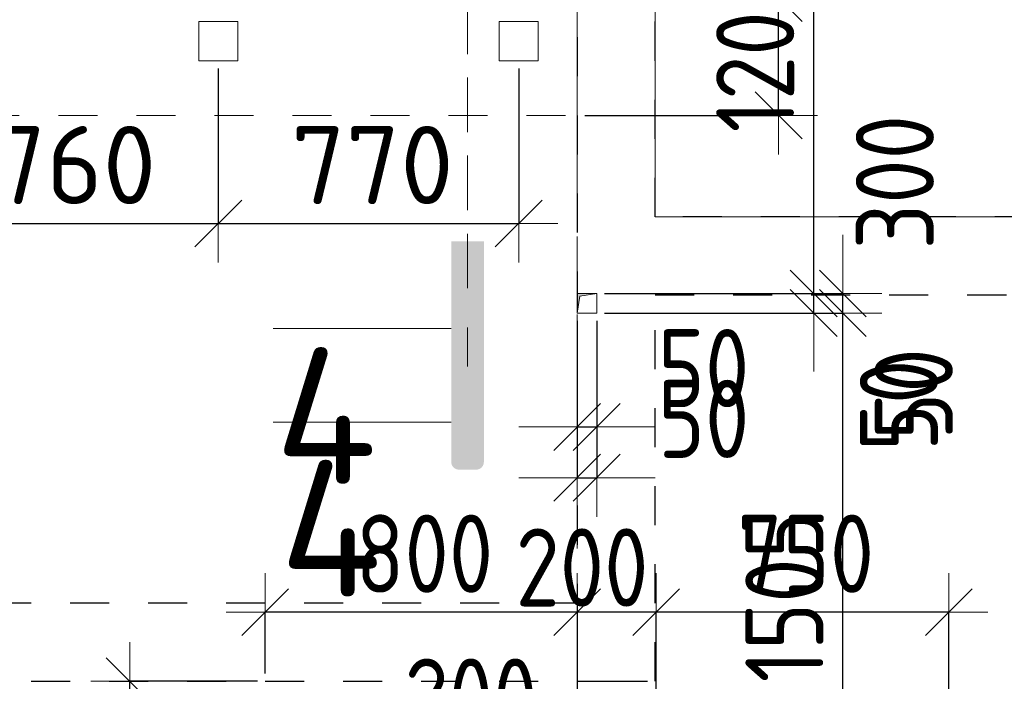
# Model space of a CAD drawing. Header units: metres. Extents: x -38 to 97, y -15 to 21.
# Tile 29 of 139: x 20.25 to 22.77, y 10.6 to 12.29. Entities that reach past the tile are written whole.
import ezdxf

# ---------------------------------------------------------------- set-up
doc = ezdxf.new("R2010")
doc.units = ezdxf.units.M
doc.header["$PDMODE"] = 65
for name, pattern in [('______11', [0.5, 0.4, -0.05, 0, -0.05]), ('______2', [0.054, 0.04, -0.014]), ('______3', [0.1, 0.08, -0.02]), ('______5', [1.1, 0.8, -0.1, 0.1, -0.1]), ('______9', [0.02, 0, -0.02])]:
    doc.linetypes.add(name, pattern=pattern)
for name, color, linetype, lineweight in [('XR$2$Осевая линия (1)', 7, '______5', 13), ('XR$3$Балка (1)', 7, '______3', 13), ('XR$3$Перекрытие (1)', 7, 'Continuous', 35), ('XR$4$Перекрытие_ Сборный элемент', 7, 'Continuous', 35), ('XR$4$Размерная линия (1)', 7, 'Continuous', 13), ('XR$5$Перекрытие_ Сборный элемент', 7, 'Continuous', 35), ('XR$5$Размерная линия (1)', 7, 'Continuous', 13)]:
    doc.layers.add(name, color=color, linetype=linetype, lineweight=lineweight)
doc.layers.add('XR$3$Макрос проема_ отверстия', color=7, linetype='Continuous', lineweight=13, true_color=0x2d2d2d)
doc.layers.add('XR$7$Стена_ бетон несущ.', color=7, linetype='Continuous', lineweight=70, true_color=0xb4b496)
doc.styles.add('ISOCPEUR', font='txt')
doc.dimstyles.new('DIMSTYLE_3', dxfattribs={"dimtxt": 0.2, "dimasz": 0.2, "dimexe": 0, "dimexo": 0, "dimgap": 0.1, "dimtad": 2, "dimdec": 0, "dimlfac": 1000, "dimrnd": 5, "dimzin": 12, "dimdsep": 46, "dimtxsty": 'ISOCPEUR', "dimblk1": 'ALL_ML_STRICH', "dimblk2": 'ALL_ML_STRICH', "dimsah": 1, "dimcen": 0, "dimclrd": 7, "dimclre": 256, "dimclrt": 7, "dimadec": 0, "dimazin": 0, "dimtfac": 1, "dimtdec": 0, "dimtix": 1, "dimtmove": 2, "dimatfit": 3, "dimfxl": 0, "dimtzin": 0, "dimlwd": 0, "dimlwe": -3, "dimarcsym": 0})
doc.dimstyles.new('DIMSTYLE_6', dxfattribs={"dimtxt": 0.2, "dimasz": 0.2, "dimexe": 0, "dimexo": 0, "dimgap": 0.1, "dimtad": 2, "dimdec": 0, "dimlfac": 1000, "dimrnd": 5, "dimzin": 12, "dimdsep": 46, "dimtxsty": 'ISOCPEUR', "dimblk1": 'ALL_ML_STRICH', "dimblk2": 'ALL_ML_STRICH', "dimsah": 1, "dimcen": 0, "dimclrd": 7, "dimclre": 256, "dimclrt": 7, "dimadec": 0, "dimazin": 0, "dimtfac": 1, "dimtdec": 0, "dimtix": 1, "dimtmove": 2, "dimatfit": 3, "dimfxl": 0, "dimtvp": 1.2, "dimtzin": 0, "dimlwd": 0, "dimlwe": -3, "dimarcsym": 0})
doc.dimstyles.new('DIMSTYLE_7', dxfattribs={"dimtxt": 0.2, "dimasz": 0.2, "dimexe": 0, "dimexo": 0, "dimgap": 0.1, "dimtad": 0, "dimdec": 0, "dimlfac": 1000, "dimrnd": 5, "dimzin": 12, "dimdsep": 46, "dimtxsty": 'ISOCPEUR', "dimblk1": 'ALL_ML_STRICH', "dimblk2": 'ALL_ML_STRICH', "dimsah": 1, "dimcen": 0, "dimclrd": 7, "dimclre": 256, "dimclrt": 7, "dimadec": 0, "dimazin": 0, "dimtfac": 1, "dimtdec": 0, "dimtix": 1, "dimtmove": 2, "dimatfit": 3, "dimfxl": 0, "dimtvp": 1.2, "dimtzin": 0, "dimlwd": 0, "dimlwe": -3, "dimarcsym": 0})

# ---------------------------------------------------------------- blocks, each defined once
blk = doc.blocks.new('Отображение проема', base_point=(-1.158, -49.309))
at = {"layer": 'XR$3$Макрос проема_ отверстия', "true_color": 0x000000, "transparency": 33554687}
blk.add_hatch(color=18, dxfattribs=at).paths.add_polyline_path([(-1.158, -50.109), (-1.045, -49.423), (-0.358, -49.309), (-1.158, -49.309)])
at = {"layer": 'XR$3$Макрос проема_ отверстия', "transparency": 33554687}
for p, q in [((-1.158, -50.109), (-1.158, -49.309)), ((-1.158, -49.309), (-0.358, -49.309)), ((-1.158, -50.109), (-1.045, -49.423)), ((-1.045, -49.423), (-0.358, -49.309))]:
    blk.add_line(p, q, dxfattribs=at)
blk = doc.blocks.new('ALL_ML_STRICH')
at = {"color": 0, "linetype": 'ByBlock', "lineweight": -2}
for p, q in [((0, -0.5), (0, 0.5)), ((-0.3, -0.3), (0.3, 0.3)), ((-1, 0), (0.5, 0))]:
    blk.add_line(p, q, dxfattribs=at)
blk = doc.blocks.new('*D355')
at = {"layer": 'DEFPOINTS', "color": 7, "linetype": 'Continuous', "lineweight": 13, "transparency": 33554687}
for p in [(22.0775, 10.4053), (21.8775, 10.0396), (22.0775, 10.0396)]:
    blk.add_point(p, dxfattribs=at)
at = {"layer": 'XR$4$Размерная линия (1)', "color": 9, "linetype": 'Continuous', "lineweight": -2, "true_color": 0xc7c7c7, "transparency": 33554687}
for p, q in [((21.8775, 10.0596), (21.8775, 10.4053)), ((22.0775, 10.0596), (22.0775, 10.4053))]:
    blk.add_line(p, q, dxfattribs=at)
at = {"layer": 'XR$4$Размерная линия (1)', "color": 7, "linetype": 'Continuous', "lineweight": -2, "transparency": 33554687}
blk.add_line((22.0775, 10.4053), (21.8775, 10.4053), dxfattribs=at)
at = {"layer": 'XR$4$Размерная линия (1)', "color": 7, "linetype": 'Continuous', "lineweight": 13, "transparency": 33554687, "xscale": 0.2, "yscale": 0.2, "zscale": 0.2}
for p, rotation in [((21.8775, 10.4053), 180), ((22.0775, 10.4053), 360)]:
    blk.add_blockref('ALL_ML_STRICH', p, dxfattribs=dict(at, rotation=rotation))
at = {"layer": 'XR$4$Размерная линия (1)', "color": 7, "linetype": 'Continuous', "lineweight": 13, "transparency": 33554687, "insert": (21.6923, 10.8916), "char_height": 0.2, "width": 0.5, "attachment_point": 5, "style": 'ISOCPEUR'}
blk.add_mtext('\\W0.83;\\A1;{200}', dxfattribs=at)
blk = doc.blocks.new('*D356')
at = {"layer": 'DEFPOINTS', "color": 7, "linetype": 'Continuous', "lineweight": 13, "transparency": 33554687}
for p in [(21.68, 10.7985), (21.8775, 10.4053), (21.8775, 10.0396)]:
    blk.add_point(p, dxfattribs=at)
at = {"layer": 'XR$4$Размерная линия (1)', "color": 9, "linetype": 'Continuous', "lineweight": -2, "true_color": 0xc7c7c7, "transparency": 33554687}
for p, q in [((21.68, 10.8185), (21.68, 10.4053)), ((21.8775, 10.0596), (21.8775, 10.4053))]:
    blk.add_line(p, q, dxfattribs=at)
at = {"layer": 'XR$4$Размерная линия (1)', "color": 7, "linetype": 'Continuous', "lineweight": -2, "transparency": 33554687}
blk.add_line((21.8775, 10.4053), (21.68, 10.4053), dxfattribs=at)
at = {"layer": 'XR$4$Размерная линия (1)', "color": 7, "linetype": 'Continuous', "lineweight": 13, "transparency": 33554687, "xscale": 0.2, "yscale": 0.2, "zscale": 0.2}
for p, rotation in [((21.68, 10.4053), 180), ((21.8775, 10.4053), 360)]:
    blk.add_blockref('ALL_ML_STRICH', p, dxfattribs=dict(at, rotation=rotation))
at = {"layer": 'XR$4$Размерная линия (1)', "color": 7, "linetype": 'Continuous', "lineweight": 13, "transparency": 33554687, "insert": (21.4075, 10.5583), "char_height": 0.2, "width": 0.5, "attachment_point": 5, "style": 'ISOCPEUR'}
blk.add_mtext('\\W0.83;\\A1;{200}', dxfattribs=at)
blk = doc.blocks.new('*D359')
at = {"layer": 'DEFPOINTS', "color": 7, "linetype": 'Continuous', "lineweight": 13, "transparency": 33554687}
for p in [(19.9999, 12.26), (20.7599, 12.19), (19.9999, 11.7727)]:
    blk.add_point(p, dxfattribs=at)
at = {"layer": 'XR$4$Размерная линия (1)', "color": 9, "linetype": 'Continuous', "lineweight": -2, "true_color": 0xc7c7c7, "transparency": 33554687}
for p, q in [((19.9999, 12.24), (19.9999, 11.7727)), ((20.7599, 12.17), (20.7599, 11.7727))]:
    blk.add_line(p, q, dxfattribs=at)
at = {"layer": 'XR$4$Размерная линия (1)', "color": 7, "linetype": 'Continuous', "lineweight": -2, "transparency": 33554687}
blk.add_line((19.9999, 11.7727), (20.7599, 11.7727), dxfattribs=at)
at = {"layer": 'XR$4$Размерная линия (1)', "color": 7, "linetype": 'Continuous', "lineweight": 13, "transparency": 33554687, "xscale": 0.2, "yscale": 0.2, "zscale": 0.2, "rotation": 180}
blk.add_blockref('ALL_ML_STRICH', (19.9999, 11.7727), dxfattribs=at)
at = {"layer": 'XR$4$Размерная линия (1)', "color": 7, "linetype": 'Continuous', "lineweight": 13, "transparency": 33554687, "xscale": 0.2, "yscale": 0.2, "zscale": 0.2}
blk.add_blockref('ALL_ML_STRICH', (20.7599, 11.7727), dxfattribs=at)
at = {"layer": 'XR$4$Размерная линия (1)', "color": 7, "linetype": 'Continuous', "lineweight": 13, "transparency": 33554687, "insert": (20.3899, 11.9227), "char_height": 0.2, "width": 0.6, "attachment_point": 5, "style": 'ISOCPEUR'}
blk.add_mtext('\\A1;{760}', dxfattribs=at)
blk = doc.blocks.new('*D360')
at = {"layer": 'DEFPOINTS', "color": 7, "linetype": 'Continuous', "lineweight": 13, "transparency": 33554687}
for p in [(20.7599, 12.19), (21.5299, 12.19), (20.7599, 11.7727)]:
    blk.add_point(p, dxfattribs=at)
at = {"layer": 'XR$4$Размерная линия (1)', "color": 9, "linetype": 'Continuous', "lineweight": -2, "true_color": 0xc7c7c7, "transparency": 33554687}
for p, q in [((20.7599, 12.17), (20.7599, 11.7727)), ((21.5299, 12.17), (21.5299, 11.7727))]:
    blk.add_line(p, q, dxfattribs=at)
at = {"layer": 'XR$4$Размерная линия (1)', "color": 7, "linetype": 'Continuous', "lineweight": -2, "transparency": 33554687}
blk.add_line((20.7599, 11.7727), (21.5299, 11.7727), dxfattribs=at)
at = {"layer": 'XR$4$Размерная линия (1)', "color": 7, "linetype": 'Continuous', "lineweight": 13, "transparency": 33554687, "xscale": 0.2, "yscale": 0.2, "zscale": 0.2, "rotation": 180}
blk.add_blockref('ALL_ML_STRICH', (20.7599, 11.7727), dxfattribs=at)
at = {"layer": 'XR$4$Размерная линия (1)', "color": 7, "linetype": 'Continuous', "lineweight": 13, "transparency": 33554687, "xscale": 0.2, "yscale": 0.2, "zscale": 0.2}
blk.add_blockref('ALL_ML_STRICH', (21.5299, 11.7727), dxfattribs=at)
at = {"layer": 'XR$4$Размерная линия (1)', "color": 7, "linetype": 'Continuous', "lineweight": 13, "transparency": 33554687, "insert": (21.1549, 11.9227), "char_height": 0.2, "width": 0.6, "attachment_point": 5, "style": 'ISOCPEUR'}
blk.add_mtext('\\A1;{770}', dxfattribs=at)
blk = doc.blocks.new('*D373')
at = {"layer": 'DEFPOINTS', "color": 7, "linetype": 'Continuous', "lineweight": 13, "transparency": 33554687}
for p in [(21.8322, 12.35), (21.6799, 12.05), (22.1962, 12.05)]:
    blk.add_point(p, dxfattribs=at)
at = {"layer": 'XR$4$Размерная линия (1)', "color": 9, "linetype": 'Continuous', "lineweight": -2, "true_color": 0xc7c7c7, "transparency": 33554687}
for p, q in [((21.8122, 12.35), (22.1962, 12.35)), ((21.6999, 12.05), (22.1962, 12.05))]:
    blk.add_line(p, q, dxfattribs=at)
at = {"layer": 'XR$4$Размерная линия (1)', "color": 7, "linetype": 'Continuous', "lineweight": -2, "transparency": 33554687}
blk.add_line((22.1962, 12.05), (22.1962, 12.35), dxfattribs=at)
at = {"layer": 'XR$4$Размерная линия (1)', "color": 7, "linetype": 'Continuous', "lineweight": 13, "transparency": 33554687, "xscale": 0.2, "yscale": 0.2, "zscale": 0.2}
for p, rotation in [((22.1962, 12.35), 90), ((22.1962, 12.05), 270)]:
    blk.add_blockref('ALL_ML_STRICH', p, dxfattribs=dict(at, rotation=rotation))
at = {"layer": 'XR$4$Размерная линия (1)', "color": 7, "linetype": 'Continuous', "lineweight": 13, "transparency": 33554687, "insert": (22.4942, 11.8788), "char_height": 0.2, "width": 0.5, "attachment_point": 5, "rotation": 90, "style": 'ISOCPEUR'}
blk.add_mtext('\\W0.83;\\A1;{300}', dxfattribs=at)
blk = doc.blocks.new('*D378')
at = {"layer": 'DEFPOINTS', "color": 7, "linetype": 'Continuous', "lineweight": 13, "transparency": 33554687}
for p in [(21.73, 11.5435), (22.0775, 10.0396), (22.361, 10.0396)]:
    blk.add_point(p, dxfattribs=at)
at = {"layer": 'XR$4$Размерная линия (1)', "color": 9, "linetype": 'Continuous', "lineweight": -2, "true_color": 0xc7c7c7, "transparency": 33554687}
for p, q in [((21.75, 11.5435), (22.361, 11.5435)), ((22.0975, 10.0396), (22.361, 10.0396))]:
    blk.add_line(p, q, dxfattribs=at)
at = {"layer": 'XR$4$Размерная линия (1)', "color": 7, "linetype": 'Continuous', "lineweight": -2, "transparency": 33554687}
blk.add_line((22.361, 10.0396), (22.361, 11.5435), dxfattribs=at)
at = {"layer": 'XR$4$Размерная линия (1)', "color": 7, "linetype": 'Continuous', "lineweight": 13, "transparency": 33554687, "xscale": 0.2, "yscale": 0.2, "zscale": 0.2}
for p, rotation in [((22.361, 11.5435), 90), ((22.361, 10.0396), 270)]:
    blk.add_blockref('ALL_ML_STRICH', p, dxfattribs=dict(at, rotation=rotation))
at = {"layer": 'XR$4$Размерная линия (1)', "color": 7, "linetype": 'Continuous', "lineweight": 13, "transparency": 33554687, "insert": (22.211, 10.8165), "char_height": 0.2, "width": 0.666667, "attachment_point": 5, "rotation": 90, "style": 'ISOCPEUR'}
blk.add_mtext('\\W0.83;\\A1;{1505}', dxfattribs=at)
blk = doc.blocks.new('*D379')
at = {"layer": 'DEFPOINTS', "color": 7, "linetype": 'Continuous', "lineweight": 13, "transparency": 33554687}
for p in [(21.73, 11.5935), (21.73, 11.5435), (22.361, 11.5435)]:
    blk.add_point(p, dxfattribs=at)
at = {"layer": 'XR$4$Размерная линия (1)', "color": 9, "linetype": 'Continuous', "lineweight": -2, "true_color": 0xc7c7c7, "transparency": 33554687}
for p, q in [((21.75, 11.5935), (22.361, 11.5935)), ((21.75, 11.5435), (22.361, 11.5435))]:
    blk.add_line(p, q, dxfattribs=at)
at = {"layer": 'XR$4$Размерная линия (1)', "color": 7, "linetype": 'Continuous', "lineweight": -2, "transparency": 33554687}
blk.add_line((22.361, 11.5435), (22.361, 11.5935), dxfattribs=at)
at = {"layer": 'XR$4$Размерная линия (1)', "color": 7, "linetype": 'Continuous', "lineweight": 13, "transparency": 33554687, "xscale": 0.2, "yscale": 0.2, "zscale": 0.2}
for p, rotation in [((22.361, 11.5435), 270), ((22.361, 11.5935), 90)]:
    blk.add_blockref('ALL_ML_STRICH', p, dxfattribs=dict(at, rotation=rotation))
at = {"layer": 'XR$4$Размерная линия (1)', "color": 7, "linetype": 'Continuous', "lineweight": 13, "transparency": 33554687, "insert": (22.5427, 11.336), "char_height": 0.2, "width": 0.333333, "attachment_point": 5, "rotation": 90, "style": 'ISOCPEUR'}
blk.add_mtext('\\W0.83;\\A1;{50}', dxfattribs=at)
blk = doc.blocks.new('*D380')
at = {"layer": 'DEFPOINTS', "color": 7, "linetype": 'Continuous', "lineweight": 13, "transparency": 33554687}
for p in [(21.68, 11.5435), (21.73, 11.5435), (21.68, 11.2516)]:
    blk.add_point(p, dxfattribs=at)
at = {"layer": 'XR$4$Размерная линия (1)', "color": 9, "linetype": 'Continuous', "lineweight": -2, "true_color": 0xc7c7c7, "transparency": 33554687}
for p, q in [((21.68, 11.5235), (21.68, 11.2516)), ((21.73, 11.5235), (21.73, 11.2516))]:
    blk.add_line(p, q, dxfattribs=at)
at = {"layer": 'XR$4$Размерная линия (1)', "color": 7, "linetype": 'Continuous', "lineweight": -2, "transparency": 33554687}
blk.add_line((21.68, 11.2516), (21.73, 11.2516), dxfattribs=at)
at = {"layer": 'XR$4$Размерная линия (1)', "color": 7, "linetype": 'Continuous', "lineweight": 13, "transparency": 33554687, "xscale": 0.2, "yscale": 0.2, "zscale": 0.2}
blk.add_blockref('ALL_ML_STRICH', (21.73, 11.2516), dxfattribs=at)
at = {"layer": 'XR$4$Размерная линия (1)', "color": 7, "linetype": 'Continuous', "lineweight": 13, "transparency": 33554687, "xscale": 0.2, "yscale": 0.2, "zscale": 0.2, "rotation": 180}
blk.add_blockref('ALL_ML_STRICH', (21.68, 11.2516), dxfattribs=at)
at = {"layer": 'XR$4$Размерная линия (1)', "color": 7, "linetype": 'Continuous', "lineweight": 13, "transparency": 33554687, "insert": (22.004, 11.4024), "char_height": 0.2, "width": 0.333333, "attachment_point": 5, "style": 'ISOCPEUR'}
blk.add_mtext('\\W0.83;\\A1;{50}', dxfattribs=at)
blk = doc.blocks.new('*D660')
at = {"layer": 'DEFPOINTS', "color": 7, "linetype": 'Continuous', "lineweight": 13, "transparency": 33554687}
for p in [(20.88, 10.6003), (20.5329, 10.0003), (20.88, 10.0003)]:
    blk.add_point(p, dxfattribs=at)
at = {"layer": 'XR$5$Размерная линия (1)', "color": 9, "linetype": 'Continuous', "lineweight": -2, "true_color": 0xc7c7c7, "transparency": 33554687}
for p, q in [((20.86, 10.6003), (20.5329, 10.6003)), ((20.86, 10.0003), (20.5329, 10.0003))]:
    blk.add_line(p, q, dxfattribs=at)
at = {"layer": 'XR$5$Размерная линия (1)', "color": 7, "linetype": 'Continuous', "lineweight": -2, "transparency": 33554687}
blk.add_line((20.5329, 10.0003), (20.5329, 10.6003), dxfattribs=at)
at = {"layer": 'XR$5$Размерная линия (1)', "color": 7, "linetype": 'Continuous', "lineweight": 13, "transparency": 33554687, "xscale": 0.2, "yscale": 0.2, "zscale": 0.2}
for p, rotation in [((20.5329, 10.6003), 90), ((20.5329, 10.0003), 270)]:
    blk.add_blockref('ALL_ML_STRICH', p, dxfattribs=dict(at, rotation=rotation))
at = {"layer": 'XR$5$Размерная линия (1)', "color": 7, "linetype": 'Continuous', "lineweight": 13, "transparency": 33554687, "insert": (20.3829, 10.3087), "char_height": 0.2, "width": 0.5, "attachment_point": 5, "rotation": 90, "style": 'ISOCPEUR'}
blk.add_mtext('\\W0.83;\\A1;{600}', dxfattribs=at)
blk = doc.blocks.new('*D718')
at = {"layer": 'DEFPOINTS', "color": 7, "linetype": 'Continuous', "lineweight": 13, "transparency": 33554687}
for p in [(19.9999, 12.26), (20.7599, 12.19), (19.9999, 11.7727)]:
    blk.add_point(p, dxfattribs=at)
at = {"layer": 'XR$5$Размерная линия (1)', "color": 9, "linetype": 'Continuous', "lineweight": -2, "true_color": 0xc7c7c7, "transparency": 33554687}
for p, q in [((19.9999, 12.24), (19.9999, 11.7727)), ((20.7599, 12.17), (20.7599, 11.7727))]:
    blk.add_line(p, q, dxfattribs=at)
at = {"layer": 'XR$5$Размерная линия (1)', "color": 7, "linetype": 'Continuous', "lineweight": -2, "transparency": 33554687}
blk.add_line((19.9999, 11.7727), (20.7599, 11.7727), dxfattribs=at)
at = {"layer": 'XR$5$Размерная линия (1)', "color": 7, "linetype": 'Continuous', "lineweight": 13, "transparency": 33554687, "xscale": 0.2, "yscale": 0.2, "zscale": 0.2, "rotation": 180}
blk.add_blockref('ALL_ML_STRICH', (19.9999, 11.7727), dxfattribs=at)
at = {"layer": 'XR$5$Размерная линия (1)', "color": 7, "linetype": 'Continuous', "lineweight": 13, "transparency": 33554687, "xscale": 0.2, "yscale": 0.2, "zscale": 0.2}
blk.add_blockref('ALL_ML_STRICH', (20.7599, 11.7727), dxfattribs=at)
at = {"layer": 'XR$5$Размерная линия (1)', "color": 7, "linetype": 'Continuous', "lineweight": 13, "transparency": 33554687, "insert": (20.3899, 11.9227), "char_height": 0.2, "width": 0.6, "attachment_point": 5, "style": 'ISOCPEUR'}
blk.add_mtext('\\A1;{760}', dxfattribs=at)
blk = doc.blocks.new('*D719')
at = {"layer": 'DEFPOINTS', "color": 7, "linetype": 'Continuous', "lineweight": 13, "transparency": 33554687}
for p in [(20.7599, 12.19), (21.5299, 12.19), (20.7599, 11.7727)]:
    blk.add_point(p, dxfattribs=at)
at = {"layer": 'XR$5$Размерная линия (1)', "color": 9, "linetype": 'Continuous', "lineweight": -2, "true_color": 0xc7c7c7, "transparency": 33554687}
for p, q in [((20.7599, 12.17), (20.7599, 11.7727)), ((21.5299, 12.17), (21.5299, 11.7727))]:
    blk.add_line(p, q, dxfattribs=at)
at = {"layer": 'XR$5$Размерная линия (1)', "color": 7, "linetype": 'Continuous', "lineweight": -2, "transparency": 33554687}
blk.add_line((20.7599, 11.7727), (21.5299, 11.7727), dxfattribs=at)
at = {"layer": 'XR$5$Размерная линия (1)', "color": 7, "linetype": 'Continuous', "lineweight": 13, "transparency": 33554687, "xscale": 0.2, "yscale": 0.2, "zscale": 0.2, "rotation": 180}
blk.add_blockref('ALL_ML_STRICH', (20.7599, 11.7727), dxfattribs=at)
at = {"layer": 'XR$5$Размерная линия (1)', "color": 7, "linetype": 'Continuous', "lineweight": 13, "transparency": 33554687, "xscale": 0.2, "yscale": 0.2, "zscale": 0.2}
blk.add_blockref('ALL_ML_STRICH', (21.5299, 11.7727), dxfattribs=at)
at = {"layer": 'XR$5$Размерная линия (1)', "color": 7, "linetype": 'Continuous', "lineweight": 13, "transparency": 33554687, "insert": (21.1549, 11.9227), "char_height": 0.2, "width": 0.6, "attachment_point": 5, "style": 'ISOCPEUR'}
blk.add_mtext('\\A1;{770}', dxfattribs=at)
blk = doc.blocks.new('*D747')
at = {"layer": 'DEFPOINTS', "color": 7, "linetype": 'Continuous', "lineweight": 13, "transparency": 33554687}
for p in [(22.6325, 10.777), (21.8825, 10.0396), (22.6325, 10.0396)]:
    blk.add_point(p, dxfattribs=at)
at = {"layer": 'XR$5$Размерная линия (1)', "color": 9, "linetype": 'Continuous', "lineweight": -2, "true_color": 0xc7c7c7, "transparency": 33554687}
for p, q in [((21.8825, 10.0596), (21.8825, 10.777)), ((22.6325, 10.0596), (22.6325, 10.777))]:
    blk.add_line(p, q, dxfattribs=at)
at = {"layer": 'XR$5$Размерная линия (1)', "color": 7, "linetype": 'Continuous', "lineweight": -2, "transparency": 33554687}
blk.add_line((22.6325, 10.777), (21.8825, 10.777), dxfattribs=at)
at = {"layer": 'XR$5$Размерная линия (1)', "color": 7, "linetype": 'Continuous', "lineweight": 13, "transparency": 33554687, "xscale": 0.2, "yscale": 0.2, "zscale": 0.2}
for p, rotation in [((21.8825, 10.777), 180), ((22.6325, 10.777), 360)]:
    blk.add_blockref('ALL_ML_STRICH', p, dxfattribs=dict(at, rotation=rotation))
at = {"layer": 'XR$5$Размерная линия (1)', "color": 7, "linetype": 'Continuous', "lineweight": 13, "transparency": 33554687, "insert": (22.2658, 10.927), "char_height": 0.2, "width": 0.5, "attachment_point": 5, "style": 'ISOCPEUR'}
blk.add_mtext('\\W0.83;\\A1;{750}', dxfattribs=at)
blk = doc.blocks.new('*D748')
at = {"layer": 'DEFPOINTS', "color": 7, "linetype": 'Continuous', "lineweight": 13, "transparency": 33554687}
for p in [(21.68, 10.7985), (21.8825, 10.777), (21.8825, 10.0396)]:
    blk.add_point(p, dxfattribs=at)
at = {"layer": 'XR$5$Размерная линия (1)', "color": 9, "linetype": 'Continuous', "lineweight": -2, "true_color": 0xc7c7c7, "transparency": 33554687}
for p, q in [((21.68, 10.7785), (21.68, 10.777)), ((21.8825, 10.0596), (21.8825, 10.777))]:
    blk.add_line(p, q, dxfattribs=at)
at = {"layer": 'XR$5$Размерная линия (1)', "color": 7, "linetype": 'Continuous', "lineweight": -2, "transparency": 33554687}
blk.add_line((21.8825, 10.777), (21.68, 10.777), dxfattribs=at)
at = {"layer": 'XR$5$Размерная линия (1)', "color": 7, "linetype": 'Continuous', "lineweight": 13, "transparency": 33554687, "xscale": 0.2, "yscale": 0.2, "zscale": 0.2}
for p, rotation in [((21.68, 10.777), 180), ((21.8825, 10.777), 360)]:
    blk.add_blockref('ALL_ML_STRICH', p, dxfattribs=dict(at, rotation=rotation))
at = {"layer": 'XR$5$Размерная линия (1)', "color": 7, "linetype": 'Continuous', "lineweight": 13, "transparency": 33554687, "insert": (21.3526, 10.3971), "char_height": 0.2, "width": 0.5, "attachment_point": 5, "style": 'ISOCPEUR'}
blk.add_mtext('\\W0.83;\\A1;{200}', dxfattribs=at)
blk = doc.blocks.new('*D749')
at = {"layer": 'DEFPOINTS', "color": 7, "linetype": 'Continuous', "lineweight": 13, "transparency": 33554687}
for p in [(21.68, 10.7985), (21.68, 10.777), (20.88, 10.6003)]:
    blk.add_point(p, dxfattribs=at)
at = {"layer": 'XR$5$Размерная линия (1)', "color": 9, "linetype": 'Continuous', "lineweight": -2, "true_color": 0xc7c7c7, "transparency": 33554687}
for p, q in [((21.68, 10.7785), (21.68, 10.777)), ((20.88, 10.6203), (20.88, 10.777))]:
    blk.add_line(p, q, dxfattribs=at)
at = {"layer": 'XR$5$Размерная линия (1)', "color": 7, "linetype": 'Continuous', "lineweight": -2, "transparency": 33554687}
blk.add_line((21.68, 10.777), (20.88, 10.777), dxfattribs=at)
at = {"layer": 'XR$5$Размерная линия (1)', "color": 7, "linetype": 'Continuous', "lineweight": 13, "transparency": 33554687, "xscale": 0.2, "yscale": 0.2, "zscale": 0.2}
for p, rotation in [((20.88, 10.777), 180), ((21.68, 10.777), 360)]:
    blk.add_blockref('ALL_ML_STRICH', p, dxfattribs=dict(at, rotation=rotation))
at = {"layer": 'XR$5$Размерная линия (1)', "color": 7, "linetype": 'Continuous', "lineweight": 13, "transparency": 33554687, "insert": (21.2883, 10.927), "char_height": 0.2, "width": 0.5, "attachment_point": 5, "style": 'ISOCPEUR'}
blk.add_mtext('\\W0.83;\\A1;{800}', dxfattribs=at)
blk = doc.blocks.new('*D754')
at = {"layer": 'DEFPOINTS', "color": 7, "linetype": 'Continuous', "lineweight": 13, "transparency": 33554687}
for p in [(21.68, 11.5435), (21.73, 11.5435), (21.68, 11.1216)]:
    blk.add_point(p, dxfattribs=at)
at = {"layer": 'XR$5$Размерная линия (1)', "color": 9, "linetype": 'Continuous', "lineweight": -2, "true_color": 0xc7c7c7, "transparency": 33554687}
for p, q in [((21.68, 11.5235), (21.68, 11.1216)), ((21.73, 11.5235), (21.73, 11.1216))]:
    blk.add_line(p, q, dxfattribs=at)
at = {"layer": 'XR$5$Размерная линия (1)', "color": 7, "linetype": 'Continuous', "lineweight": -2, "transparency": 33554687}
blk.add_line((21.68, 11.1216), (21.73, 11.1216), dxfattribs=at)
at = {"layer": 'XR$5$Размерная линия (1)', "color": 7, "linetype": 'Continuous', "lineweight": 13, "transparency": 33554687, "xscale": 0.2, "yscale": 0.2, "zscale": 0.2}
blk.add_blockref('ALL_ML_STRICH', (21.73, 11.1216), dxfattribs=at)
at = {"layer": 'XR$5$Размерная линия (1)', "color": 7, "linetype": 'Continuous', "lineweight": 13, "transparency": 33554687, "xscale": 0.2, "yscale": 0.2, "zscale": 0.2, "rotation": 180}
blk.add_blockref('ALL_ML_STRICH', (21.68, 11.1216), dxfattribs=at)
at = {"layer": 'XR$5$Размерная линия (1)', "color": 7, "linetype": 'Continuous', "lineweight": 13, "transparency": 33554687, "insert": (22.004, 11.2724), "char_height": 0.2, "width": 0.333333, "attachment_point": 5, "style": 'ISOCPEUR'}
blk.add_mtext('\\W0.83;\\A1;{50}', dxfattribs=at)
blk = doc.blocks.new('*D755')
at = {"layer": 'DEFPOINTS', "color": 7, "linetype": 'Continuous', "lineweight": 13, "transparency": 33554687}
for p in [(21.73, 11.5935), (21.73, 11.5435), (22.2862, 11.5435)]:
    blk.add_point(p, dxfattribs=at)
at = {"layer": 'XR$5$Размерная линия (1)', "color": 9, "linetype": 'Continuous', "lineweight": -2, "true_color": 0xc7c7c7, "transparency": 33554687}
for p, q in [((21.75, 11.5935), (22.2862, 11.5935)), ((21.75, 11.5435), (22.2862, 11.5435))]:
    blk.add_line(p, q, dxfattribs=at)
at = {"layer": 'XR$5$Размерная линия (1)', "color": 7, "linetype": 'Continuous', "lineweight": -2, "transparency": 33554687}
blk.add_line((22.2862, 11.5435), (22.2862, 11.5935), dxfattribs=at)
at = {"layer": 'XR$5$Размерная линия (1)', "color": 7, "linetype": 'Continuous', "lineweight": 13, "transparency": 33554687, "xscale": 0.2, "yscale": 0.2, "zscale": 0.2}
for p, rotation in [((22.2862, 11.5435), 270), ((22.2862, 11.5935), 90)]:
    blk.add_blockref('ALL_ML_STRICH', p, dxfattribs=dict(at, rotation=rotation))
at = {"layer": 'XR$5$Размерная линия (1)', "color": 7, "linetype": 'Continuous', "lineweight": 13, "transparency": 33554687, "insert": (22.5045, 11.307), "char_height": 0.2, "width": 0.333333, "attachment_point": 5, "rotation": 90, "style": 'ISOCPEUR'}
blk.add_mtext('\\W0.83;\\A1;{50}', dxfattribs=at)
blk = doc.blocks.new('*D756')
at = {"layer": 'DEFPOINTS', "color": 7, "linetype": 'Continuous', "lineweight": 13, "transparency": 33554687}
for p in [(22.3401, 12.8), (21.73, 11.5935), (22.2862, 11.5935)]:
    blk.add_point(p, dxfattribs=at)
at = {"layer": 'XR$5$Размерная линия (1)', "color": 9, "linetype": 'Continuous', "lineweight": -2, "true_color": 0xc7c7c7, "transparency": 33554687}
for p, q in [((22.3201, 12.8), (22.2862, 12.8)), ((21.75, 11.5935), (22.2862, 11.5935))]:
    blk.add_line(p, q, dxfattribs=at)
at = {"layer": 'XR$5$Размерная линия (1)', "color": 7, "linetype": 'Continuous', "lineweight": -2, "transparency": 33554687}
blk.add_line((22.2862, 11.5935), (22.2862, 12.8), dxfattribs=at)
at = {"layer": 'XR$5$Размерная линия (1)', "color": 7, "linetype": 'Continuous', "lineweight": 13, "transparency": 33554687, "xscale": 0.2, "yscale": 0.2, "zscale": 0.2}
for p, rotation in [((22.2862, 12.8), 90), ((22.2862, 11.5935), 270)]:
    blk.add_blockref('ALL_ML_STRICH', p, dxfattribs=dict(at, rotation=rotation))
at = {"layer": 'XR$5$Размерная линия (1)', "color": 7, "linetype": 'Continuous', "lineweight": 13, "transparency": 33554687, "insert": (22.1362, 12.2217), "char_height": 0.2, "width": 0.666667, "attachment_point": 5, "rotation": 90, "style": 'ISOCPEUR'}
blk.add_mtext('\\W0.83;\\A1;{1205}', dxfattribs=at)

msp = doc.modelspace()

# ---------------------------------------------------------------- hatches: boundary and pattern name
at = {"linetype": 'Continuous', "lineweight": 25, "true_color": 0x000000, "transparency": 33554687}
for points in [[(21.3573, 11.3993), (21.3578, 11.3968), (21.3586, 11.3944), (21.3597, 11.3921), (21.3611, 11.39), (21.3628, 11.388), (21.3647, 11.3864), (21.3669, 11.3849), (21.3692, 11.3838), (21.3716, 11.383), (21.3741, 11.3825), (21.3766, 11.3823), (21.4212, 11.3823), (21.4237, 11.3825), (21.4262, 11.383), (21.4286, 11.3838), (21.4309, 11.3849), (21.4331, 11.3864), (21.435, 11.388), (21.4367, 11.39), (21.4381, 11.3921), (21.4392, 11.3944), (21.44, 11.3968), (21.4405, 11.3993), (21.4407, 11.4019), (21.4407, 11.7268), (21.3571, 11.7268), (21.3571, 11.4019)], [(21.3573, 11.1593), (21.3578, 11.1568), (21.3586, 11.1544), (21.3597, 11.1521), (21.3611, 11.15), (21.3628, 11.148), (21.3647, 11.1464), (21.3669, 11.1449), (21.3692, 11.1438), (21.3716, 11.143), (21.3741, 11.1425), (21.3766, 11.1423), (21.4212, 11.1423), (21.4237, 11.1425), (21.4262, 11.143), (21.4286, 11.1438), (21.4309, 11.1449), (21.4331, 11.1464), (21.435, 11.148), (21.4367, 11.15), (21.4381, 11.1521), (21.4392, 11.1544), (21.44, 11.1568), (21.4405, 11.1593), (21.4407, 11.1619), (21.4407, 11.4868), (21.3571, 11.4868), (21.3571, 11.1619)]]:
    msp.add_hatch(color=18, dxfattribs=at).paths.add_polyline_path(points)

# ---------------------------------------------------------------- linework, layer by layer
at = {"color": 7, "linetype": '______9', "lineweight": 13, "transparency": 33554687}
for p in [(21.3989, 11.4068), (21.3989, 11.6468)]:
    msp.add_line(p, (21.3989, 12.7248), dxfattribs=at)
at = {"color": 7, "linetype": 'Continuous', "lineweight": 13, "transparency": 33554687}
for p, q in [((21.3571, 11.5038), (20.9004, 11.5038)), ((21.3571, 11.2638), (20.9004, 11.2638))]:
    msp.add_line(p, q, dxfattribs=at)
at = {"layer": 'XR$2$Осевая линия (1)', "color": 253, "linetype": '______11', "lineweight": 13, "true_color": 0xa0a0a0, "transparency": 33554687}
msp.add_line((21.68, 8.34), (21.68, 19.78), dxfattribs=at)
at = {"layer": 'XR$3$Балка (1)', "color": 7, "linetype": '______2', "lineweight": 13, "transparency": 33554687}
for p, q in [((21.6799, 12.05), (21.6799, 12.35)), ((20.1499, 12.05), (21.6799, 12.05))]:
    msp.add_line(p, q, dxfattribs=at)
at = {"layer": 'XR$3$Перекрытие (1)', "color": 7, "linetype": 'Continuous', "lineweight": 13, "transparency": 33554687}
for p, q in [((21.88, 12.35), (21.88, 11.79)), ((21.88, 11.79), (23.6503, 11.79)), ((21.73, 11.5935), (21.68, 11.5935)), ((21.68, 11.5935), (21.68, 11.5435)), ((21.73, 11.5435), (21.73, 11.5935)), ((21.68, 11.5435), (21.73, 11.5435))]:
    msp.add_line(p, q, dxfattribs=at)
at = {"layer": 'XR$4$Перекрытие_ Сборный элемент', "color": 7, "linetype": 'Continuous', "lineweight": 13, "transparency": 33554687}
for points in [[(20.7099, 12.19), (20.8099, 12.19), (20.8099, 12.29), (20.7099, 12.29), (20.7099, 12.19)], [(21.4799, 12.19), (21.5799, 12.19), (21.5799, 12.29), (21.4799, 12.29), (21.4799, 12.19)]]:
    msp.add_lwpolyline(points, close=True, dxfattribs=at)
at = {"layer": 'XR$5$Перекрытие_ Сборный элемент', "color": 7, "linetype": 'Continuous', "lineweight": 13, "transparency": 33554687}
for points in [[(20.7099, 12.19), (20.8099, 12.19), (20.8099, 12.29), (20.7099, 12.29), (20.7099, 12.19)], [(21.4799, 12.19), (21.5799, 12.19), (21.5799, 12.29), (21.4799, 12.29), (21.4799, 12.19)]]:
    msp.add_lwpolyline(points, close=True, dxfattribs=at)
at = {"layer": 'XR$7$Стена_ бетон несущ.', "color": 253, "linetype": '______2', "lineweight": -3, "true_color": 0xa0a0a0, "transparency": 33554687}
for p, q in [((21.68, 16.45), (21.68, 10.8)), ((21.88, 11.79), (21.88, 13.48)), ((23.6503, 11.79), (21.88, 11.79)), ((21.88, 11.59), (23.8503, 11.59)), ((21.88, 10.8), (21.88, 11.59)), ((21.68, 10.8), (19.18, 10.8)), ((21.88, 10.6), (21.88, 10.8)), ((19.08, 10.6), (21.76, 10.6)), ((21.76, 10.6), (21.88, 10.6))]:
    msp.add_line(p, q, dxfattribs=at)

# ---------------------------------------------------------------- block references
at = {"layer": 'XR$3$Макрос проема_ отверстия', "transparency": 33554687, "xscale": 0.0625, "yscale": 0.0625}
msp.add_blockref('Отображение проема', (21.68, 11.5935), dxfattribs=at)

# ---------------------------------------------------------------- texts
at = {"color": 7, "linetype": 'Continuous', "lineweight": 13, "transparency": 33554687, "char_height": 0.35, "width": 0.42, "attachment_point": 5, "style": 'ISOCPEUR'}
for insert in [(21.0352, 11.2803), (21.0474, 10.9916)]:
    msp.add_mtext('\\A1;{\\fISOCPEUR|i0|b0;\\H0.350000;\\W1.000000;\\C7;4}\\P', dxfattribs=dict(at, insert=insert))

# ---------------------------------------------------------------- dimensions: what is measured, and where the dimension line sits
at = {"layer": 'XR$4$Размерная линия (1)', "color": 7, "linetype": 'Continuous', "lineweight": 13, "transparency": 33554687}
for base, p1, p2, angle, dimstyle, picture, middle in [((22.1962, 12.35), (21.6999, 12.05), (21.8122, 12.35), 90, 'DIMSTYLE_7', '*D373', (22.4942, 11.8788)), ((22.361, 11.5935), (21.75, 11.5435), (21.75, 11.5935), 90, 'DIMSTYLE_7', '*D379', (22.5427, 11.336)), ((22.361, 11.5435), (22.0975, 10.0396), (21.75, 11.5435), 90, 'DIMSTYLE_3', '*D378', (22.211, 10.8165)), ((21.8775, 10.4053), (22.0775, 10.0596), (21.8775, 10.0596), 180, 'DIMSTYLE_6', '*D355', (21.6923, 10.8916)), ((21.68, 10.4052610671), (21.8775000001, 10.0595966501), (21.68, 10.8184965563), 180, 'DIMSTYLE_6', '*D356', (21.4074643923, 10.5583174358))]:
    dim = msp.add_linear_dim(base=base, p1=p1, p2=p2, angle=angle, dimstyle=dimstyle, override={"dimpost": '<>', "dimclrd": 7, "dimclre": 9, "dimclrt": 7, "dimlwd": 0, "dimlwe": 65533}, dxfattribs=at)
    dim.commit()
    dim.dimension.update_dxf_attribs({"geometry": picture, "text_midpoint": middle, "dimtype": 160})
for base, p1, p2, dimstyle, picture, middle in [((20.7599, 11.7727), (19.9999, 12.24), (20.7599, 12.17), 'DIMSTYLE_3', '*D359', (20.3899, 11.9227)), ((21.5299, 11.7727), (20.7599, 12.17), (21.5299, 12.17), 'DIMSTYLE_3', '*D360', (21.1549, 11.9227)), ((21.73, 11.2516), (21.68, 11.5235), (21.73, 11.5235), 'DIMSTYLE_6', '*D380', (22.004, 11.4024))]:
    dim = msp.add_linear_dim(base=base, p1=p1, p2=p2, dimstyle=dimstyle, override={"dimpost": '<>', "dimclrd": 7, "dimclre": 9, "dimclrt": 7, "dimlwd": 0, "dimlwe": 65533}, dxfattribs=at)
    dim.commit()
    dim.dimension.update_dxf_attribs({"geometry": picture, "text_midpoint": middle, "dimtype": 160})
at = {"layer": 'XR$5$Размерная линия (1)', "color": 7, "linetype": 'Continuous', "lineweight": 13, "transparency": 33554687}
for base, p1, p2, angle, dimstyle, picture, middle in [((22.286161, 12.8), (21.75, 11.593497), (22.320143, 12.8), 90, 'DIMSTYLE_3', '*D756', (22.136161, 12.221748)), ((22.2862, 11.5935), (21.75, 11.5435), (21.75, 11.5935), 90, 'DIMSTYLE_7', '*D755', (22.5045, 11.307)), ((20.88, 10.777), (21.68, 10.7785), (20.88, 10.6203), 180, 'DIMSTYLE_3', '*D749', (21.2883, 10.927)), ((21.8825, 10.777), (22.6325, 10.0596), (21.8825, 10.0596), 180, 'DIMSTYLE_3', '*D747', (22.2658, 10.927)), ((21.68, 10.77702), (21.88247, 10.0596), (21.68, 10.7785), 180, 'DIMSTYLE_6', '*D748', (21.3526, 10.39708)), ((20.5329, 10.6003), (20.86, 10.0003), (20.86, 10.6003), 90, 'DIMSTYLE_3', '*D660', (20.3829, 10.3087))]:
    dim = msp.add_linear_dim(base=base, p1=p1, p2=p2, angle=angle, dimstyle=dimstyle, override={"dimpost": '<>', "dimclrd": 7, "dimclre": 9, "dimclrt": 7, "dimlwd": 0, "dimlwe": 65533}, dxfattribs=at)
    dim.commit()
    dim.dimension.update_dxf_attribs({"geometry": picture, "text_midpoint": middle, "dimtype": 160})
for base, p1, p2, dimstyle, picture, middle in [((20.7599, 11.7727), (19.9999, 12.24), (20.7599, 12.17), 'DIMSTYLE_3', '*D718', (20.3899, 11.9227)), ((21.5299, 11.7727), (20.7599, 12.17), (21.5299, 12.17), 'DIMSTYLE_3', '*D719', (21.1549, 11.9227)), ((21.73, 11.1216), (21.68, 11.5235), (21.73, 11.5235), 'DIMSTYLE_6', '*D754', (22.004, 11.2724))]:
    dim = msp.add_linear_dim(base=base, p1=p1, p2=p2, dimstyle=dimstyle, override={"dimpost": '<>', "dimclrd": 7, "dimclre": 9, "dimclrt": 7, "dimlwd": 0, "dimlwe": 65533}, dxfattribs=at)
    dim.commit()
    dim.dimension.update_dxf_attribs({"geometry": picture, "text_midpoint": middle, "dimtype": 160})

doc.saveas('drawing.dxf')
